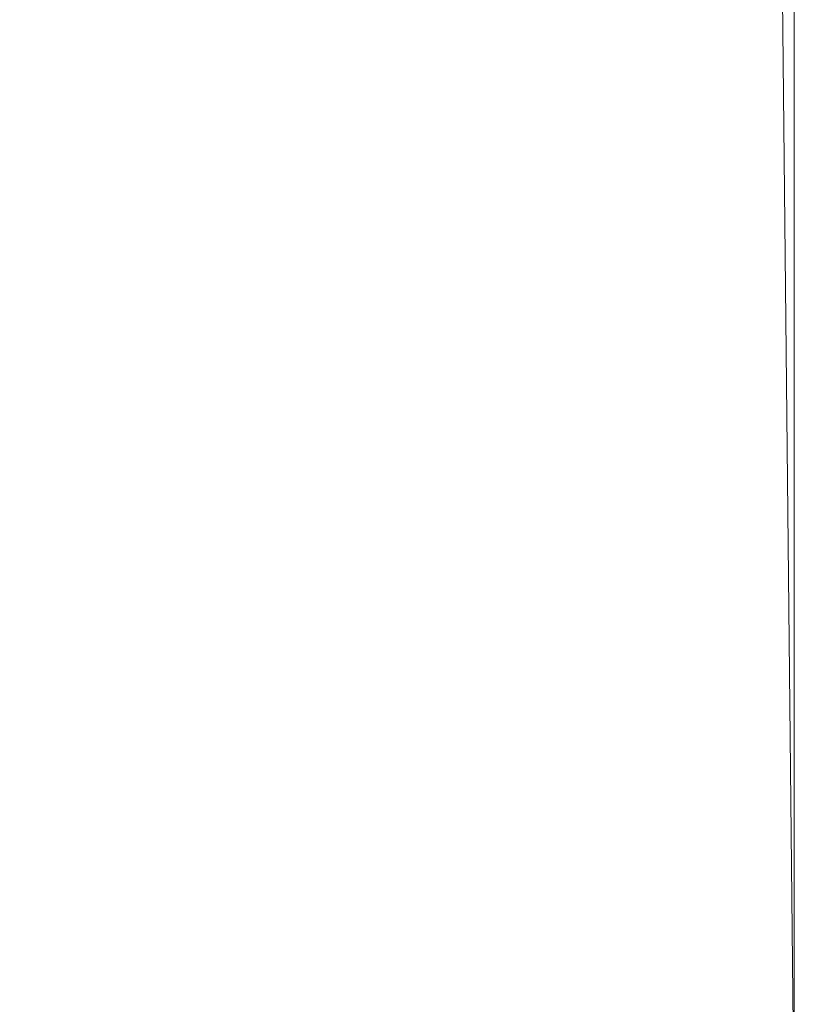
# Model space of a CAD drawing. Header units: inches. Extents: x -263 to 530, y -1 to 602.
# Tile 147 of 256: x -197.50281 to -197.5, y 135.00046 to 135.00403. Entities that reach past the tile are written whole.
import ezdxf

# ---------------------------------------------------------------- set-up
doc = ezdxf.new("R2010")
doc.units = ezdxf.units.IN
doc.header["$MEASUREMENT"] = 0
doc.layers.add('A-WALL', color=113, linetype='Continuous', lineweight=13)

msp = doc.modelspace()

# ---------------------------------------------------------------- meshes
at = {"layer": 'A-WALL', "lineweight": 18}
mesh = msp.add_polyface(dxfattribs=at)
corners = [(-197.5, 183.5, 128), (-197.5, 135, 128), (-197.5, 134.5, 128), (-198, 134.5, 128), (-198, 183.5, 128)]
mesh.append_faces([[corners[k] for k in face] for face in [(1, 4, 0)]], dxfattribs={"vtx0": -1})
mesh.append_faces([[corners[k] for k in face] for face in [(3, 4, 1, 2)]], dxfattribs={"vtx1": -1})
mesh = msp.add_polyface(dxfattribs=at)
corners = [(-197.5, 134.5, 132), (-197.5, 135, 132), (-197.5, 183.5, 132), (-198, 183.5, 132), (-198, 134.5, 132)]
mesh.append_faces([[corners[k] for k in face] for face in [(1, 4, 0)]], dxfattribs={"vtx0": -1})
mesh.append_faces([[corners[k] for k in face] for face in [(3, 4, 1, 2)]], dxfattribs={"vtx1": -1})
mesh = msp.add_polyface(dxfattribs=at)
corners = [(-197.5, 134.5, 128), (-197.5, 135, 128), (-197.5, 183.5, 128), (-197.5, 183.5, 132), (-197.5, 135, 132), (-197.5, 134.5, 132)]
mesh.append_faces([[corners[k] for k in face] for face in [(4, 5, 0, 1), (1, 2, 3, 4)]], dxfattribs={"vtx3": -1})

doc.saveas('drawing.dxf')
